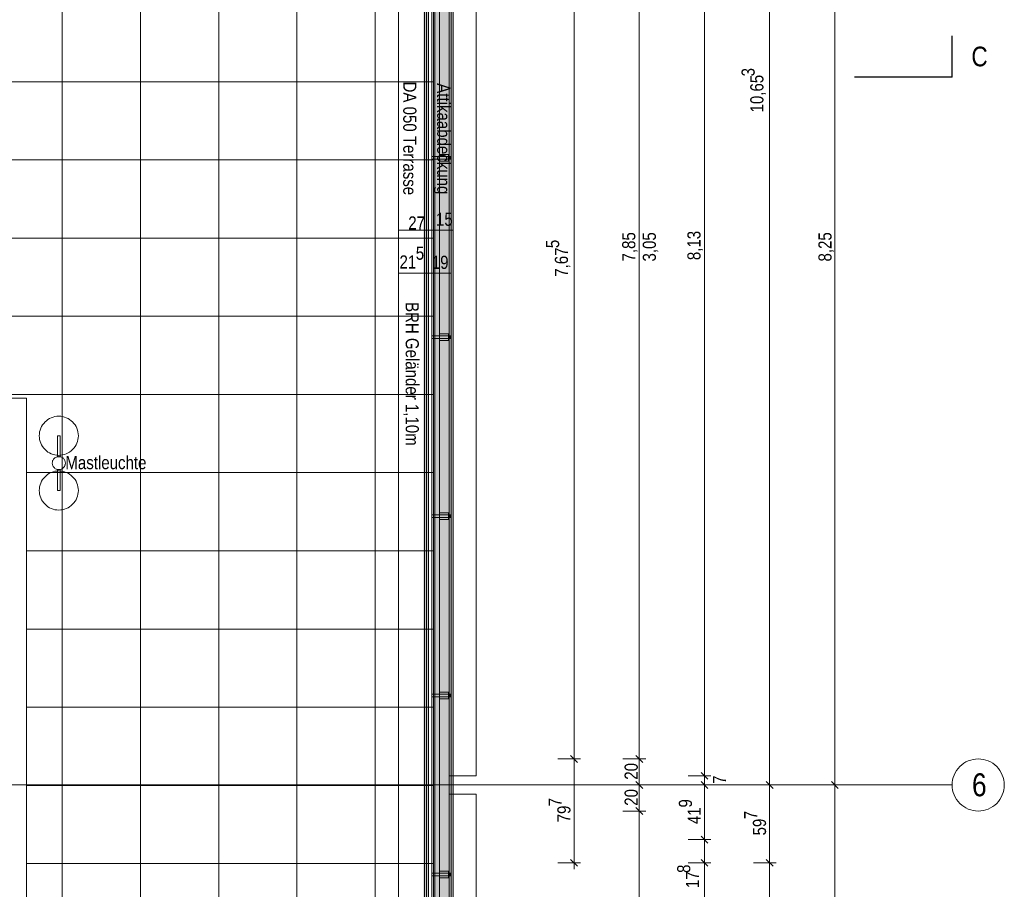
# Model space of a CAD drawing. Extents: x -634 to 300, y 62 to 1102.
# Tile 52 of 125: x -50 to 101, y 360 to 493. Entities that reach past the tile are written whole.
import ezdxf
from ezdxf.lldxf.tags import DXFTag

# ---------------------------------------------------------------- set-up
doc = ezdxf.new("R2010")
doc.units = 0
doc.layers.get('0').update_dxf_attribs({"lineweight": 13})
for name, color, linetype, lineweight, true_color in [('00_E_ST_Handlaufleuchte–Handlauf-Position', 7, 'Continuous', 5, 0x0000b2), ('30 -33 Aussenwände- 7 Fassade_ Elemente', 7, 'Continuous', 9, 0x00aacc), ('30 -34 Innenwände- 6 Elemente', 7, 'Continuous', 9, 0xff6633), ('30 -36 Dächer- 3 Dachbeläge', 7, 'Continuous', 15, 0x9999ff), ('30 -36 Dächer- 4 Dachbekleidungen', 7, 'Continuous', 9, 0xccccff), ('60- 61 allgemeine Ausstattung- 4 Terrassen', 9, 'Continuous', 9, 0x808080), ('70 -72 Beschriftung- 1 Beschriftung allgemein', 7, 'Continuous', 9, 0xff6633), ('70 -76 Bemaßung- 2 Allgemein', 9, 'Continuous', 5, 0x808080)]:
    doc.layers.add(name, color=color, linetype=linetype, lineweight=lineweight, true_color=true_color)
for name, color, linetype, lineweight in [('70 -71 Achsen- 1 Gebäudeachsen', 7, 'STRICHPUNKT2-A06CPW00L0', 18), ('70 -72 Beschriftung- 6 Schnittverläufe', 7, 'STRICHPUNKT2-A06CPW00L0', 25), ('Keine-A06CPVZYL0', 7, 'Continuous', 9)]:
    doc.layers.add(name, color=color, linetype=linetype, lineweight=lineweight)
doc.styles.get("Standard").update_dxf_attribs({"font": 'ARIALN.TTF'})
tags = doc.linetypes.add('STRICHPUNKT2-A06CPW00L0', pattern=[12.7, 6.35, -3.175, 0, -3.175]).pattern_tags.tags
tags[10:11] = [DXFTag(74, 4), DXFTag(75, 0), DXFTag(340, '0'), DXFTag(46, 0.0), DXFTag(50, 0.0), DXFTag(44, 0.0), DXFTag(45, 0.0)]
tags[8:9] = [DXFTag(74, 4), DXFTag(75, 0), DXFTag(340, '0'), DXFTag(46, 0.0), DXFTag(50, 0.0), DXFTag(44, 0.0), DXFTag(45, 0.0)]
tags[6:7] = [DXFTag(74, 4), DXFTag(75, 0), DXFTag(340, '0'), DXFTag(46, 0.0), DXFTag(50, 0.0), DXFTag(44, 0.0), DXFTag(45, 0.0)]
tags[4:5] = [DXFTag(74, 4), DXFTag(75, 0), DXFTag(340, '0'), DXFTag(46, 0.0), DXFTag(50, 0.0), DXFTag(44, 0.0), DXFTag(45, 0.0)]

# ---------------------------------------------------------------- blocks, each defined once
blk = doc.blocks.new('Referenz-A06CPW02L0')
at = {"layer": '30 -33 Aussenwände- 7 Fassade_ Elemente', "color": 0, "linetype": 'Continuous', "ltscale": 0.13}
for p, q in [((15.77, 593.08), (15.77, 203.08)), ((15.77, 377.28), (15.77, 539.48)), ((19.91, 539.48), (19.91, 377.28)), ((19.91, 377.28), (15.77, 377.28)), ((15.77, 374.48), (19.91, 374.48)), ((15.77, 212.28), (15.77, 374.48)), ((19.91, 374.48), (19.91, 212.28))]:
    blk.add_line(p, q, dxfattribs=at)
at = {"layer": '30 -34 Innenwände- 6 Elemente', "color": 0, "linetype": 'Continuous', "ltscale": 0.13}
for p, q in [((11.97, 592.5), (11.97, 206.88)), ((12.57, 206.28), (12.57, 592.5)), ((13.57, 592.5), (13.57, 205.28)), ((15.77, 203.08), (15.77, 592.5))]:
    blk.add_line(p, q, dxfattribs=at)
at = {"layer": '30 -36 Dächer- 3 Dachbeläge', "color": 0, "linetype": 'Continuous', "ltscale": 0.15}
for p, q in [((13.37, 205.48), (13.37, 592.48)), ((16.37, 592.48), (16.37, 202.48))]:
    blk.add_line(p, q, dxfattribs=at)
at = {"layer": '30 -36 Dächer- 3 Dachbeläge', "color": 0, "lineweight": 9}
for p, q in [((16.07, 472.33), (15.67, 472.33)), ((15.67, 472.33), (15.67, 471.93)), ((15.67, 471.93), (16.07, 471.93)), ((16.07, 444.83), (15.67, 444.83)), ((15.67, 444.83), (15.67, 444.43)), ((15.67, 444.43), (16.07, 444.43)), ((16.07, 417.33), (15.67, 417.33)), ((15.67, 417.33), (15.67, 416.93)), ((15.67, 416.93), (16.07, 416.93)), ((16.07, 389.83), (15.67, 389.83)), ((15.67, 389.83), (15.67, 389.43)), ((15.67, 389.43), (16.07, 389.43)), ((16.07, 362.33), (15.67, 362.33)), ((15.67, 362.33), (15.67, 361.93)), ((15.67, 361.93), (16.07, 361.93))]:
    blk.add_line(p, q, dxfattribs=at)
at = {"layer": '30 -36 Dächer- 3 Dachbeläge', "color": 0, "lineweight": 0}
for points in [[(13.37, 205.48), (13.37, 592.48), (16.37, 202.48)], [(16.37, 202.48), (13.37, 592.48), (16.37, 592.48)], [(15.67, 471.93), (15.67, 472.33), (16.07, 471.93)], [(16.07, 471.93), (15.67, 472.33), (16.07, 472.33)], [(15.67, 444.43), (15.67, 444.83), (16.07, 444.43)], [(16.07, 444.43), (15.67, 444.83), (16.07, 444.83)], [(15.67, 416.93), (15.67, 417.33), (16.07, 416.93)], [(16.07, 416.93), (15.67, 417.33), (16.07, 417.33)], [(15.67, 389.43), (15.67, 389.83), (16.07, 389.43)], [(16.07, 389.43), (15.67, 389.83), (16.07, 389.83)], [(15.67, 361.93), (15.67, 362.33), (16.07, 361.93)], [(16.07, 361.93), (15.67, 362.33), (16.07, 362.33)]]:
    blk.add_solid(points, dxfattribs=at)
at = {"layer": '30 -36 Dächer- 4 Dachbekleidungen', "color": 0, "linetype": 'Continuous', "ltscale": 0.13}
for p, q in [((12.27, 592.48), (12.27, 206.58)), ((13.07, 205.78), (13.07, 592.48)), ((14.27, 592.48), (14.27, 204.58)), ((16.07, 202.78), (16.07, 592.48)), ((14.27, 472.33), (13.07, 472.33)), ((13.07, 472.33), (13.07, 471.93)), ((13.07, 471.93), (14.27, 471.93)), ((14.27, 472.63), (15.67, 472.63)), ((14.27, 472.33), (15.67, 472.33)), ((15.67, 471.93), (14.27, 471.93)), ((14.27, 471.63), (15.67, 471.63)), ((15.67, 472.63), (15.67, 472.33)), ((15.67, 472.33), (15.67, 471.93)), ((15.67, 471.63), (15.67, 471.93)), ((14.27, 444.83), (13.07, 444.83)), ((13.07, 444.83), (13.07, 444.43)), ((13.07, 444.43), (14.27, 444.43)), ((14.27, 445.13), (15.67, 445.13)), ((14.27, 444.83), (15.67, 444.83)), ((15.67, 444.43), (14.27, 444.43)), ((14.27, 444.13), (15.67, 444.13)), ((15.67, 445.13), (15.67, 444.83)), ((15.67, 444.83), (15.67, 444.43)), ((15.67, 444.13), (15.67, 444.43)), ((14.27, 417.33), (13.07, 417.33)), ((13.07, 417.33), (13.07, 416.93)), ((13.07, 416.93), (14.27, 416.93)), ((14.27, 417.63), (15.67, 417.63)), ((14.27, 417.33), (15.67, 417.33)), ((15.67, 416.93), (14.27, 416.93)), ((15.67, 417.63), (15.67, 417.33)), ((15.67, 417.33), (15.67, 416.93)), ((15.67, 416.63), (15.67, 416.93)), ((14.27, 416.63), (15.67, 416.63)), ((14.27, 389.83), (13.07, 389.83)), ((13.07, 389.83), (13.07, 389.43)), ((14.27, 390.13), (15.67, 390.13)), ((14.27, 389.83), (15.67, 389.83)), ((15.67, 390.13), (15.67, 389.83)), ((15.67, 389.83), (15.67, 389.43)), ((13.07, 389.43), (14.27, 389.43)), ((15.67, 389.43), (14.27, 389.43)), ((14.27, 389.13), (15.67, 389.13)), ((15.67, 389.13), (15.67, 389.43)), ((14.27, 362.63), (15.67, 362.63)), ((15.67, 362.63), (15.67, 362.33)), ((14.27, 362.33), (13.07, 362.33)), ((13.07, 362.33), (13.07, 361.93)), ((13.07, 361.93), (14.27, 361.93)), ((14.27, 362.33), (15.67, 362.33)), ((15.67, 361.93), (14.27, 361.93)), ((14.27, 361.63), (15.67, 361.63)), ((15.67, 362.33), (15.67, 361.93)), ((15.67, 361.63), (15.67, 361.93))]:
    blk.add_line(p, q, dxfattribs=at)
at = {"layer": '60- 61 allgemeine Ausstattung- 4 Terrassen', "color": 0}
for p, q in [((13.37, 205.48), (13.37, 592.48)), ((-43.61, 205.48), (-43.61, 588.94)), ((-31.61, 205.48), (-31.61, 588.94)), ((-19.61, 205.48), (-19.61, 588.94)), ((-7.61, 205.48), (-7.61, 588.94)), ((4.39, 205.48), (4.39, 588.94)), ((-428.93, 483.82), (13.37, 483.82)), ((-428.93, 471.82), (13.37, 471.82)), ((-428.93, 459.82), (13.37, 459.82)), ((-428.93, 447.82), (13.37, 447.82)), ((-428.93, 435.82), (13.37, 435.82)), ((-169.08, 435.28), (-49.08, 435.28)), ((-169.08, 435.28), (-49.08, 435.28)), ((-49.08, 435.28), (-49.08, 255.28)), ((-49.08, 435.28), (-49.08, 255.28)), ((-46.04, 431.8), (-45.8, 431.98)), ((-45.8, 431.98), (-45.55, 432.13)), ((-45.55, 432.13), (-45.28, 432.26)), ((-45.28, 432.26), (-45, 432.35)), ((-45, 432.35), (-44.72, 432.43)), ((-44.72, 432.43), (-44.43, 432.47)), ((-44.43, 432.47), (-44.13, 432.48)), ((-44.13, 432.48), (-43.84, 432.47)), ((-43.84, 432.47), (-43.55, 432.43)), ((-43.55, 432.43), (-43.26, 432.35)), ((-43.26, 432.35), (-42.99, 432.26)), ((-42.99, 432.26), (-42.72, 432.13)), ((-42.72, 432.13), (-42.47, 431.98)), ((-42.47, 431.98), (-42.23, 431.8)), ((-47, 430.35), (-46.9, 430.63)), ((-46.9, 430.63), (-46.78, 430.9)), ((-46.78, 430.9), (-46.63, 431.15)), ((-46.63, 431.15), (-46.45, 431.39)), ((-46.45, 431.39), (-46.25, 431.6)), ((-46.25, 431.6), (-46.04, 431.8)), ((-42.23, 431.8), (-42.01, 431.6)), ((-42.01, 431.6), (-41.81, 431.39)), ((-41.81, 431.39), (-41.64, 431.15)), ((-41.64, 431.15), (-41.49, 430.9)), ((-41.49, 430.9), (-41.36, 430.63)), ((-41.36, 430.63), (-41.26, 430.35)), ((-47.13, 429.48), (-47.12, 429.78)), ((-47.12, 429.19), (-47.13, 429.48)), ((-47.12, 429.78), (-47.08, 430.07)), ((-47.08, 428.9), (-47.12, 429.19)), ((-47.08, 430.07), (-47, 430.35)), ((-44.33, 429.48), (-43.93, 429.48)), ((-44.33, 426.26), (-44.33, 429.48)), ((-43.93, 429.48), (-43.93, 426.26)), ((-41.26, 430.35), (-41.19, 430.07)), ((-41.19, 430.07), (-41.15, 429.78)), ((-41.15, 429.19), (-41.19, 428.9)), ((-41.15, 429.78), (-41.13, 429.48)), ((-41.13, 429.48), (-41.15, 429.19)), ((-47, 428.61), (-47.08, 428.9)), ((-46.9, 428.34), (-47, 428.61)), ((-46.78, 428.07), (-46.9, 428.34)), ((-46.63, 427.82), (-46.78, 428.07)), ((-46.45, 427.58), (-46.63, 427.82)), ((-46.25, 427.36), (-46.45, 427.58)), ((-41.81, 427.58), (-42.01, 427.36)), ((-41.64, 427.82), (-41.81, 427.58)), ((-41.49, 428.07), (-41.64, 427.82)), ((-41.36, 428.34), (-41.49, 428.07)), ((-41.26, 428.61), (-41.36, 428.34)), ((-41.19, 428.9), (-41.26, 428.61)), ((-46.04, 427.16), (-46.25, 427.36)), ((-45.8, 426.99), (-46.04, 427.16)), ((-45.55, 426.84), (-45.8, 426.99)), ((-45.28, 426.71), (-45.55, 426.84)), ((-45, 426.61), (-45.28, 426.71)), ((-44.72, 426.54), (-45, 426.61)), ((-44.94, 425.88), (-44.88, 425.95)), ((-44.88, 425.95), (-44.81, 426.02)), ((-44.81, 426.02), (-44.73, 426.09)), ((-44.73, 426.09), (-44.65, 426.14)), ((-44.43, 426.5), (-44.72, 426.54)), ((-44.65, 426.14), (-44.56, 426.19)), ((-44.56, 426.19), (-44.47, 426.22)), ((-44.47, 426.22), (-44.38, 426.25)), ((-44.13, 426.48), (-44.43, 426.5)), ((-44.38, 426.25), (-44.28, 426.27)), ((-43.93, 426.26), (-44.33, 426.26)), ((-44.28, 426.27), (-44.18, 426.28)), ((-44.18, 426.28), (-44.09, 426.28)), ((-43.84, 426.5), (-44.13, 426.48)), ((-44.09, 426.28), (-43.99, 426.27)), ((-43.99, 426.27), (-43.89, 426.25)), ((-43.89, 426.25), (-43.8, 426.23)), ((-43.55, 426.54), (-43.84, 426.5)), ((-43.8, 426.23), (-43.71, 426.19)), ((-43.71, 426.19), (-43.62, 426.14)), ((-43.62, 426.14), (-43.54, 426.09)), ((-43.26, 426.61), (-43.55, 426.54)), ((-43.54, 426.09), (-43.46, 426.03)), ((-43.46, 426.03), (-43.39, 425.96)), ((-43.39, 425.96), (-43.33, 425.88)), ((-42.99, 426.71), (-43.26, 426.61)), ((-42.72, 426.84), (-42.99, 426.71)), ((-42.47, 426.99), (-42.72, 426.84)), ((-42.23, 427.16), (-42.47, 426.99)), ((-42.01, 427.36), (-42.23, 427.16)), ((-45.13, 425.33), (-45.12, 425.43)), ((-45.13, 425.23), (-45.13, 425.33)), ((-45.12, 425.13), (-45.13, 425.23)), ((-45.12, 425.43), (-45.1, 425.52)), ((-45.1, 425.04), (-45.12, 425.13)), ((-45.1, 425.52), (-45.08, 425.62)), ((-45.07, 424.94), (-45.1, 425.04)), ((-45.08, 425.62), (-45.04, 425.71)), ((-45.04, 424.85), (-45.07, 424.94)), ((-45.04, 425.71), (-44.99, 425.8)), ((-44.99, 424.77), (-45.04, 424.85)), ((-44.99, 425.8), (-44.94, 425.88)), ((-44.94, 424.69), (-44.99, 424.77)), ((-44.87, 424.61), (-44.94, 424.69)), ((-44.8, 424.54), (-44.87, 424.61)), ((-44.73, 424.48), (-44.8, 424.54)), ((-44.65, 424.42), (-44.73, 424.48)), ((-44.56, 424.38), (-44.65, 424.42)), ((-43.62, 424.43), (-43.7, 424.38)), ((-43.54, 424.48), (-43.62, 424.43)), ((-43.46, 424.54), (-43.54, 424.48)), ((-43.39, 424.61), (-43.46, 424.54)), ((-43.33, 424.69), (-43.39, 424.61)), ((-43.33, 425.88), (-43.28, 425.8)), ((-43.27, 424.77), (-43.33, 424.69)), ((-43.28, 425.8), (-43.23, 425.71)), ((-43.23, 424.86), (-43.27, 424.77)), ((-43.23, 425.71), (-43.19, 425.62)), ((-43.19, 424.95), (-43.23, 424.86)), ((-43.19, 425.62), (-43.16, 425.53)), ((-43.16, 425.04), (-43.19, 424.95)), ((-43.16, 425.53), (-43.14, 425.43)), ((-43.14, 425.14), (-43.16, 425.04)), ((-43.14, 425.43), (-43.13, 425.34)), ((-43.13, 425.24), (-43.14, 425.14)), ((-43.13, 425.34), (-43.13, 425.24)), ((-49.08, 423.82), (13.37, 423.82)), ((-46.63, 422.75), (-46.45, 422.99)), ((-46.45, 422.99), (-46.25, 423.2)), ((-46.25, 423.2), (-46.04, 423.4)), ((-46.04, 423.4), (-45.8, 423.58)), ((-45.8, 423.58), (-45.55, 423.73)), ((-45.55, 423.73), (-45.28, 423.86)), ((-45.28, 423.86), (-45, 423.95)), ((-45, 423.95), (-44.72, 424.03)), ((-44.72, 424.03), (-44.43, 424.07)), ((-44.47, 424.34), (-44.56, 424.38)), ((-44.37, 424.31), (-44.47, 424.34)), ((-44.43, 424.07), (-44.13, 424.08)), ((-44.28, 424.29), (-44.37, 424.31)), ((-44.33, 424.3), (-43.93, 424.3)), ((-44.33, 421.08), (-44.33, 424.3)), ((-44.18, 424.28), (-44.28, 424.29)), ((-44.08, 424.28), (-44.18, 424.28)), ((-44.13, 424.08), (-43.84, 424.07)), ((-43.98, 424.29), (-44.08, 424.28)), ((-43.89, 424.31), (-43.98, 424.29)), ((-43.93, 424.3), (-43.93, 421.08)), ((-43.79, 424.34), (-43.89, 424.31)), ((-43.84, 424.07), (-43.55, 424.03)), ((-43.7, 424.38), (-43.79, 424.34)), ((-43.55, 424.03), (-43.26, 423.95)), ((-43.26, 423.95), (-42.99, 423.86)), ((-42.99, 423.86), (-42.72, 423.73)), ((-42.72, 423.73), (-42.47, 423.58)), ((-42.47, 423.58), (-42.23, 423.4)), ((-42.23, 423.4), (-42.01, 423.2)), ((-42.01, 423.2), (-41.81, 422.99)), ((-41.81, 422.99), (-41.64, 422.75)), ((-47.12, 421.38), (-47.08, 421.67)), ((-47.08, 421.67), (-47, 421.95)), ((-47, 421.95), (-46.9, 422.23)), ((-46.9, 422.23), (-46.78, 422.5)), ((-46.78, 422.5), (-46.63, 422.75)), ((-41.64, 422.75), (-41.49, 422.5)), ((-41.49, 422.5), (-41.36, 422.23)), ((-41.36, 422.23), (-41.26, 421.95)), ((-41.26, 421.95), (-41.19, 421.67)), ((-41.19, 421.67), (-41.15, 421.38)), ((-47.13, 421.08), (-47.12, 421.38)), ((-47.12, 420.79), (-47.13, 421.08)), ((-47.08, 420.5), (-47.12, 420.79)), ((-47, 420.21), (-47.08, 420.5)), ((-46.9, 419.94), (-47, 420.21)), ((-46.78, 419.67), (-46.9, 419.94)), ((-43.93, 421.08), (-44.33, 421.08)), ((-41.36, 419.94), (-41.49, 419.67)), ((-41.26, 420.21), (-41.36, 419.94)), ((-41.19, 420.5), (-41.26, 420.21)), ((-41.15, 420.79), (-41.19, 420.5)), ((-41.15, 421.38), (-41.13, 421.08)), ((-41.13, 421.08), (-41.15, 420.79)), ((-46.63, 419.42), (-46.78, 419.67)), ((-46.45, 419.18), (-46.63, 419.42)), ((-46.25, 418.96), (-46.45, 419.18)), ((-46.04, 418.76), (-46.25, 418.96)), ((-45.8, 418.59), (-46.04, 418.76)), ((-45.55, 418.44), (-45.8, 418.59)), ((-45.28, 418.31), (-45.55, 418.44)), ((-42.72, 418.44), (-42.99, 418.31)), ((-42.47, 418.59), (-42.72, 418.44)), ((-42.23, 418.76), (-42.47, 418.59)), ((-42.01, 418.96), (-42.23, 418.76)), ((-41.81, 419.18), (-42.01, 418.96)), ((-41.64, 419.42), (-41.81, 419.18)), ((-41.49, 419.67), (-41.64, 419.42)), ((-45, 418.21), (-45.28, 418.31)), ((-44.72, 418.14), (-45, 418.21)), ((-44.43, 418.1), (-44.72, 418.14)), ((-44.13, 418.08), (-44.43, 418.1)), ((-43.84, 418.1), (-44.13, 418.08)), ((-43.55, 418.14), (-43.84, 418.1)), ((-43.26, 418.21), (-43.55, 418.14)), ((-42.99, 418.31), (-43.26, 418.21)), ((-49.08, 411.82), (13.37, 411.82)), ((-49.08, 399.82), (13.37, 399.82)), ((-49.08, 387.82), (13.37, 387.82)), ((-49.08, 375.82), (13.37, 375.82)), ((-49.08, 363.82), (13.37, 363.82))]:
    blk.add_line(p, q, dxfattribs=at)
at = {"layer": '70 -71 Achsen- 1 Gebäudeachsen', "color": 0, "linetype": 'STRICHPUNKT2-A06CPW00L0', "ltscale": 0.18}
for p, q in [((7.97, 1075.82), (7.97, 76.38)), ((-554.53, 375.88), (92.91, 375.88))]:
    blk.add_line(p, q, dxfattribs=at)
at = {"layer": '70 -72 Beschriftung- 6 Schnittverläufe', "color": 0, "linetype": 'STRICHPUNKT2-A06CPW00L0', "ltscale": 0.25}
blk.add_line((92.91, 484.52), (77.91, 484.52), dxfattribs=at)
at = {"layer": '70 -76 Bemaßung- 2 Allgemein', "color": 0, "linetype": 'Continuous', "ltscale": 0.13}
for p, q in [((64.91, 376.94), (64.91, 587.88)), ((74.91, 376.94), (74.91, 539.82)), ((54.91, 378.34), (54.91, 538.82)), ((44.91, 380.94), (44.91, 535.82)), ((34.91, 380.94), (34.91, 532.32)), ((7.96, 461.02), (7.98, 461.04)), ((7.96, 461.03), (7.99, 461.03)), ((7.97, 460.99), (7.97, 461.05)), ((7.99, 461.03), (13.35, 461.03)), ((13.38, 461.03), (13.35, 461.03)), ((13.36, 461.02), (13.38, 461.04)), ((13.38, 461.04), (13.36, 461.02)), ((13.36, 461.03), (13.39, 461.03)), ((13.37, 460.99), (13.37, 461.05)), ((13.37, 460.99), (13.37, 461.05)), ((13.39, 461.03), (16.35, 461.03)), ((16.38, 461.03), (16.35, 461.03)), ((16.38, 461.04), (16.36, 461.02)), ((16.37, 460.99), (16.37, 461.05)), ((7.96, 454.42), (7.98, 454.44)), ((7.96, 454.43), (7.99, 454.43)), ((7.97, 454.39), (7.97, 454.45)), ((7.99, 454.43), (12.25, 454.43)), ((12.28, 454.43), (12.25, 454.43)), ((12.26, 454.42), (12.28, 454.44)), ((12.28, 454.44), (12.26, 454.42)), ((12.26, 454.43), (12.29, 454.43)), ((12.27, 454.43), (12.27, 454.41)), ((12.27, 454.43), (12.27, 454.41)), ((12.29, 454.43), (16.05, 454.43)), ((16.08, 454.43), (16.05, 454.43)), ((16.08, 454.44), (16.06, 454.42)), ((16.07, 454.39), (16.07, 454.45)), ((34.91, 378.88), (34.91, 380.94)), ((34.91, 380.88), (34.91, 378.82)), ((44.91, 378.88), (44.91, 380.94)), ((44.91, 380.88), (44.91, 378.82)), ((32.41, 379.88), (35.91, 379.88)), ((32.41, 379.88), (35.91, 379.88)), ((42.41, 379.88), (45.91, 379.88)), ((42.41, 379.88), (45.91, 379.88)), ((54.91, 378.34), (54.91, 379.4)), ((34.91, 365), (34.91, 378.82)), ((44.91, 376.94), (44.91, 378.82)), ((54.91, 376.28), (54.91, 378.34)), ((54.91, 376.28), (54.91, 378.34)), ((44.91, 374.88), (44.91, 376.94)), ((44.91, 376.88), (44.91, 374.82)), ((52.41, 377.28), (55.91, 377.28)), ((52.41, 377.28), (55.91, 377.28)), ((54.91, 375.88), (54.91, 377.28)), ((54.91, 376.88), (54.91, 374.82)), ((54.91, 376.88), (54.91, 374.82)), ((64.91, 374.88), (64.91, 376.94)), ((64.91, 376.88), (64.91, 374.82)), ((75.44, 375.35), (74.38, 376.41)), ((74.38, 376.41), (75.44, 375.35)), ((74.91, 375.38), (74.91, 376.94)), ((74.91, 376.38), (74.91, 374.82)), ((44.91, 372.94), (44.91, 374.82)), ((44.97, 375.88), (45.91, 375.88)), ((44.97, 375.88), (45.91, 375.88)), ((54.91, 374.82), (54.91, 373.76)), ((54.91, 368.56), (54.91, 374.82)), ((54.97, 375.88), (55.91, 375.88)), ((54.97, 375.88), (55.91, 375.88)), ((64.91, 365), (64.91, 374.82)), ((64.97, 375.88), (65.91, 375.88)), ((64.97, 375.88), (65.91, 375.88)), ((74.91, 211.94), (74.91, 374.82)), ((74.97, 375.88), (75.91, 375.88)), ((74.97, 375.88), (75.91, 375.88)), ((42.41, 371.88), (45.91, 371.88)), ((42.41, 371.88), (45.91, 371.88)), ((44.91, 370.88), (44.91, 372.94)), ((44.91, 372.88), (44.91, 370.82)), ((44.91, 211.94), (44.91, 370.82)), ((54.91, 368.56), (54.91, 369.62)), ((54.91, 366.5), (54.91, 368.56)), ((54.91, 366.5), (54.91, 368.56)), ((52.41, 367.5), (55.91, 367.5)), ((52.41, 367.5), (55.91, 367.5)), ((54.91, 363.94), (54.91, 367.5)), ((34.91, 362.94), (34.91, 365)), ((54.91, 364.94), (54.91, 362.88)), ((54.91, 364.94), (54.91, 362.88)), ((64.91, 362.94), (64.91, 365)), ((64.91, 364.94), (64.91, 362.88)), ((32.41, 363.94), (35.91, 363.94)), ((52.41, 363.94), (55.91, 363.94)), ((52.41, 363.94), (55.91, 363.94)), ((54.91, 362.88), (54.91, 361.82)), ((54.91, 211.94), (54.91, 362.88)), ((62.41, 363.94), (65.91, 363.94)), ((62.41, 363.94), (65.91, 363.94)), ((64.91, 211.94), (64.91, 362.88))]:
    blk.add_line(p, q, dxfattribs=at)
at = {"layer": '70 -76 Bemaßung- 2 Allgemein', "color": 0, "linetype": 'Continuous', "lineweight": 20, "ltscale": 0.2}
for p, q in [((35.44, 379.35), (34.38, 380.41)), ((34.38, 380.41), (35.44, 379.35)), ((45.44, 379.35), (44.38, 380.41)), ((44.38, 380.41), (45.44, 379.35)), ((55.44, 376.75), (54.38, 377.81)), ((55.44, 376.75), (54.38, 377.81)), ((45.44, 375.35), (44.38, 376.41)), ((44.38, 376.41), (45.44, 375.35)), ((54.38, 376.41), (55.44, 375.35)), ((54.38, 376.41), (55.44, 375.35)), ((65.44, 375.35), (64.38, 376.41)), ((64.38, 376.41), (65.44, 375.35)), ((45.44, 371.35), (44.38, 372.41)), ((44.38, 372.41), (45.44, 371.35)), ((55.44, 366.97), (54.38, 368.03)), ((55.44, 366.97), (54.38, 368.03)), ((35.44, 363.41), (34.38, 364.47)), ((54.38, 364.47), (55.44, 363.41)), ((54.38, 364.47), (55.44, 363.41)), ((65.44, 363.41), (64.38, 364.47)), ((64.38, 364.47), (65.44, 363.41))]:
    blk.add_line(p, q, dxfattribs=at)
at = {"layer": 'Keine-A06CPVZYL0', "color": 0, "lineweight": 25}
blk.add_line((92.91, 484.52), (92.91, 490.87), dxfattribs=at)
at = {"layer": 'Keine-A06CPVZYL0', "color": 0, "linetype": 'Continuous', "ltscale": 0.13}
for p, q in [((94.37, 378.98), (94.68, 379.21)), ((94.68, 379.21), (95.02, 379.41)), ((95.02, 379.41), (95.38, 379.58)), ((95.38, 379.58), (95.75, 379.71)), ((95.75, 379.71), (96.13, 379.81)), ((96.13, 379.81), (96.51, 379.86)), ((96.51, 379.86), (96.91, 379.88)), ((96.91, 379.88), (97.3, 379.86)), ((97.3, 379.86), (97.69, 379.81)), ((97.69, 379.81), (98.07, 379.71)), ((98.07, 379.71), (98.44, 379.58)), ((98.44, 379.58), (98.79, 379.41)), ((98.79, 379.41), (99.13, 379.21)), ((99.13, 379.21), (99.44, 378.98)), ((93.21, 377.41), (93.38, 377.77)), ((93.38, 377.77), (93.58, 378.11)), ((93.58, 378.11), (93.81, 378.42)), ((93.81, 378.42), (94.08, 378.71)), ((94.08, 378.71), (94.37, 378.98)), ((99.44, 378.98), (99.74, 378.71)), ((99.74, 378.71), (100, 378.42)), ((100, 378.42), (100.23, 378.11)), ((100.23, 378.11), (100.43, 377.77)), ((100.43, 377.77), (100.6, 377.41)), ((92.91, 375.88), (92.93, 376.28)), ((92.93, 376.28), (92.98, 376.66)), ((92.98, 376.66), (93.08, 377.04)), ((93.08, 377.04), (93.21, 377.41)), ((100.6, 377.41), (100.73, 377.04)), ((100.73, 377.04), (100.83, 376.66)), ((100.83, 376.66), (100.89, 376.28)), ((100.89, 376.28), (100.91, 375.88)), ((92.93, 375.49), (92.91, 375.88)), ((92.98, 375.1), (92.93, 375.49)), ((93.08, 374.72), (92.98, 375.1)), ((93.21, 374.35), (93.08, 374.72)), ((100.73, 374.72), (100.6, 374.35)), ((100.83, 375.1), (100.73, 374.72)), ((100.89, 375.49), (100.83, 375.1)), ((100.91, 375.88), (100.89, 375.49)), ((93.38, 374), (93.21, 374.35)), ((93.58, 373.66), (93.38, 374)), ((93.81, 373.35), (93.58, 373.66)), ((94.08, 373.06), (93.81, 373.35)), ((100, 373.35), (99.74, 373.06)), ((100.23, 373.66), (100, 373.35)), ((100.43, 374), (100.23, 373.66)), ((100.6, 374.35), (100.43, 374)), ((94.37, 372.79), (94.08, 373.06)), ((94.68, 372.56), (94.37, 372.79)), ((95.02, 372.36), (94.68, 372.56)), ((95.38, 372.19), (95.02, 372.36)), ((95.75, 372.06), (95.38, 372.19)), ((96.13, 371.96), (95.75, 372.06)), ((96.51, 371.9), (96.13, 371.96)), ((96.91, 371.88), (96.51, 371.9)), ((97.3, 371.9), (96.91, 371.88)), ((97.69, 371.96), (97.3, 371.9)), ((98.07, 372.06), (97.69, 371.96)), ((98.44, 372.19), (98.07, 372.06)), ((98.79, 372.36), (98.44, 372.19)), ((99.13, 372.56), (98.79, 372.36)), ((99.44, 372.79), (99.13, 372.56)), ((99.74, 373.06), (99.44, 372.79))]:
    blk.add_line(p, q, dxfattribs=at)
at = {"layer": '60- 61 allgemeine Ausstattung- 4 Terrassen', "color": 0, "linetype": 'Continuous', "ltscale": 0.13, "insert": (-43.13, 426.37), "char_height": 2.0138, "attachment_point": 1}
blk.add_mtext('{\\fArial Narrow;Mastleuchte}', dxfattribs=at)
at = {"layer": '70 -72 Beschriftung- 1 Beschriftung allgemein', "color": 0, "linetype": 'Continuous', "ltscale": 0.13, "char_height": 2.0138, "attachment_point": 1, "rotation": 270}
for s, insert in [('{\\fArial Narrow;DA 050 Terrasse}', (10.72, 483.85)), ('{\\fArial Narrow;Attikaabdeckung}', (15.92, 483.59)), ('{\\fArial Narrow;BRH Geländer 1,10m}', (11.09, 450.01))]:
    blk.add_mtext(s, dxfattribs=dict(at, insert=insert))
at = {"layer": '70 -76 Bemaßung- 2 Allgemein', "color": 0, "linetype": 'Continuous', "ltscale": 0.13, "char_height": 2.0138, "attachment_point": 1, "rotation": 90}
for s, insert in [('{\\fArial Narrow;3}', (60.6, 484.64)), ('{\\fArial Narrow;10,65}', (61.94, 479.11)), ('{\\fArial Narrow;7,85}', (42.29, 456.24)), ('{\\fArial Narrow;3,05}', (45.44, 456.23)), ('{\\fArial Narrow;8,13}', (52.29, 456.44)), ('{\\fArial Narrow;8,25}', (72.39, 456.23)), ('{\\fArial Narrow;5}', (30.61, 458.28)), ('{\\fArial Narrow;7,67}', (31.96, 453.89)), ('{\\fArial Narrow;20}', (42.66, 376.69)), ('{\\fArial Narrow;7}', (56.21, 376.05)), ('{\\fArial Narrow;20}', (42.66, 372.69)), ('{\\fArial Narrow;7}', (30.99, 372.61)), ('{\\fArial Narrow;9}', (50.98, 372.42)), ('{\\fArial Narrow;79}', (32.34, 370.15)), ('{\\fArial Narrow;41}', (52.32, 369.88)), ('{\\fArial Narrow;7}', (60.99, 370.62)), ('{\\fArial Narrow;59}', (62.34, 368.14)), ('{\\fArial Narrow;8}', (50.72, 362.38)), ('{\\fArial Narrow;17}', (52.06, 360.06))]:
    blk.add_mtext(s, dxfattribs=dict(at, insert=insert))
at = {"layer": '70 -76 Bemaßung- 2 Allgemein', "color": 0, "linetype": 'Continuous', "ltscale": 0.13, "char_height": 2.0138, "attachment_point": 1}
for s, insert in [('{\\fArial Narrow;15}', (13.73, 463.72)), ('{\\fArial Narrow;27}', (9.47, 463.15)), ('{\\fArial Narrow;5}', (10.63, 458.52)), ('{\\fArial Narrow;21}', (8.13, 457.17)), ('{\\fArial Narrow;19}', (13.09, 457.11))]:
    blk.add_mtext(s, dxfattribs=dict(at, insert=insert))
at = {"layer": 'Keine-A06CPVZYL0', "color": 0, "linetype": 'Continuous', "ltscale": 0.13, "attachment_point": 1}
for s, insert, char_height in [('{\\fArial Narrow;C}', (95.86, 489.21), 3.0207), ('{\\fArial Narrow;6}', (95.95, 377.67), 3.5241)]:
    blk.add_mtext(s, dxfattribs=dict(at, insert=insert, char_height=char_height))
blk = doc.blocks.new('Polygon-A06CPW1CL0')
at = {"linetype": 'ByBlock', "lineweight": -2, "ltscale": 0.13}
blk.add_hatch(color=0, dxfattribs=at).paths.add_polyline_path([(-491.63, 206.28), (-491.63, 207.08), (11.77, 207.08), (11.77, 592.5), (12.57, 592.5), (12.57, 206.28)])

msp = doc.modelspace()

# ---------------------------------------------------------------- block references
at = {"color": 8, "lineweight": 13, "ltscale": 0.13, "true_color": 0x808080}
msp.add_blockref('Referenz-A06CPW02L0', (0, 0), dxfattribs=at)
at = {"layer": '00_E_ST_Handlaufleuchte–Handlauf-Position', "ltscale": 0.13}
msp.add_blockref('Polygon-A06CPW1CL0', (0, 0), dxfattribs=at)

doc.saveas('drawing.dxf')
